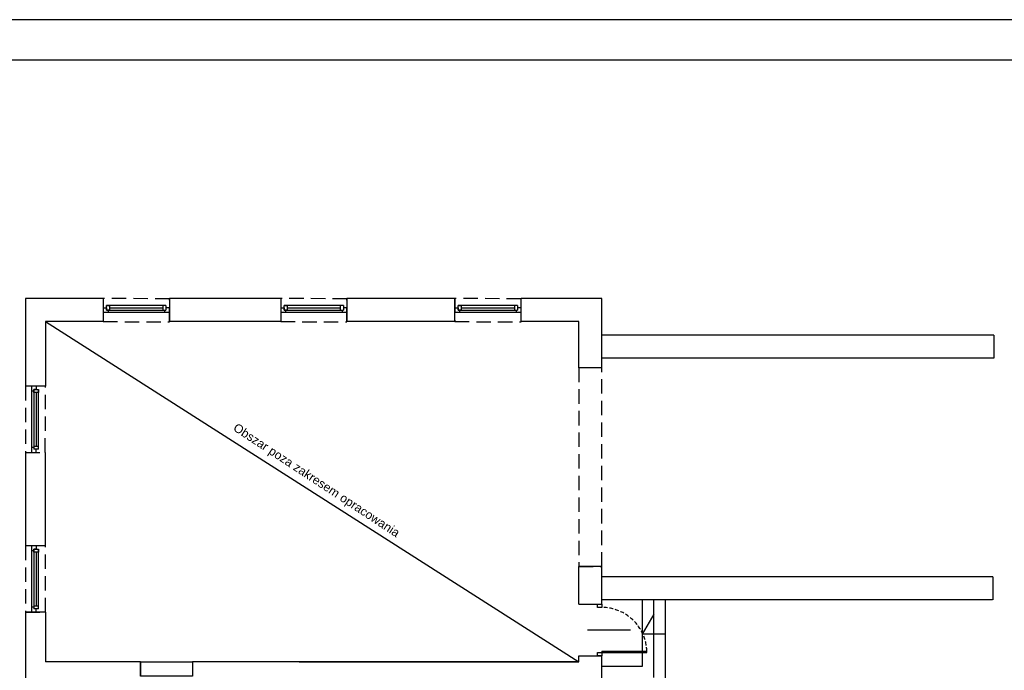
# Model space of a CAD drawing. Header units: millimetres. Extents: x -5941 to 19721, y -9230 to 6433.
# Tile 61 of 204: x 5142 to 6850, y -7196 to -6067. Entities that reach past the tile are written whole.
import ezdxf
from ezdxf.enums import TextEntityAlignment as Align

# ---------------------------------------------------------------- set-up
doc = ezdxf.new("R2010")
doc.units = ezdxf.units.MM
doc.linetypes.add('DASHED', pattern=[0.75, 0.5, -0.25])
for name, color, linetype in [('A_drzwi', 3, 'Continuous'), ('A_okno', 3, 'Continuous'), ('A_opis pom', 1, 'Continuous'), ('A_opis stolarki', 3, 'Continuous'), ('A_SC_MUROWANA_DZIAŁOWA', 42, 'Continuous'), ('A_schody', 3, 'Continuous'), ('A_scianazew', 42, 'Continuous'), ('a_sciany nowe', 2, 'Continuous')]:
    doc.layers.add(name, color=color, linetype=linetype)
doc.styles.add('dar-styl', font='arial.ttf')
doc.styles.get("Standard").update_dxf_attribs({"font": 'arial.ttf'})

# ---------------------------------------------------------------- blocks, each defined once
blk = doc.blocks.new('*U4')
at = {"color": 0}
for p, q in [((0, -6.5), (-88, -6.5)), ((-88, -6.5), (-88, -9.5)), ((0, -9.5), (-88, -9.5)), ((0, -9.5), (0, -6.5))]:
    blk.add_line(p, q, dxfattribs=at)
for points in [[(8, 0), (8, -6.5), (0, -6.5), (0, 0)], [(8, -94.5), (8, -101), (0, -101), (0, -94.5)]]:
    blk.add_lwpolyline(points, close=True, dxfattribs=at)
at = {"color": 0, "linetype": 'DASHED', "ltscale": 15}
blk.add_arc((0, -6.5), 88, 181.9536, 270, dxfattribs=at)
at = {"layer": 'A_opis stolarki'}
blk.add_line((-56.1, -50.5), (27.5, -50.5), dxfattribs=at)
at = {"layer": 'A_opis stolarki', "ltscale": 0.5, "style": 'dar-styl'}
blk.add_attdef('ODPORNOŚĆ_OGNIOWA', text='', height=15, rotation=94.0633, dxfattribs=at).set_placement((-95.9, -56.3), align=Align.TOP_CENTER)
blk.add_attdef('SYMBOL_DRZWI1', text='', height=14, dxfattribs=at).set_placement((-16.8, -50.5), align=Align.BOTTOM_CENTER)
blk.add_attdef('SYMBOL_DRZWI2', text='', height=14, dxfattribs=at).set_placement((-16.8, -53.5), align=Align.TOP_CENTER)

msp = doc.modelspace()

# ---------------------------------------------------------------- linework, layer by layer
for points in [[(3551.557, -9037.467), (7749.802, -9037.467), (7749.802, -6067.467), (3551.557, -6067.467)], [(3701.557, -8967.467), (7679.802, -8967.467), (7679.802, -6137.467), (3701.557, -6137.467)]]:
    msp.add_lwpolyline(points, close=True)
at = {"color": 8, "linetype": 'DASHED', "ltscale": 50}
for points in [[(5287.032, -6551.085), (5287.035, -6591.085), (5402.035, -6591.512), (5402.035, -6551.512)], [(5595.032, -6551.085), (5595.035, -6591.085), (5710.035, -6591.512), (5710.035, -6551.512)], [(5897.032, -6551.085), (5897.035, -6591.085), (6012.035, -6591.512), (6012.035, -6551.512)], [(6152.032, -6671.085), (6112.032, -6671.085), (6112.032, -7016.085), (6152.032, -7016.085)], [(5187.032, -6703.085), (5152.032, -6703.085), (5152.032, -6818.085), (5186.606, -6818.089)], [(5187.032, -6980.085), (5152.032, -6980.085), (5152.032, -7095.085), (5187.032, -7095.089)]]:
    msp.add_lwpolyline(points, close=True, dxfattribs=at)
at = {"layer": 'A_okno', "color": 8}
for p, q in [((5287.032, -6567.086, 0), (5293.032, -6567.086, 0)), ((5295.532, -6575.086, 0), (5287.032, -6575.086, 0)), ((5344.535, -6563.085, -0.023), (5293.032, -6563.086, 0)), ((5293.032, -6571.086, 0), (5293.032, -6563.086, 0)), ((5293.032, -6563.086, 0), (5298.032, -6563.086, 0)), ((5293.032, -6567.086, 0), (5293.032, -6571.086, 0)), ((5293.032, -6571.086, 0), (5344.535, -6571.085, -0.022)), ((5298.032, -6571.086, 0), (5293.032, -6571.086, 0)), ((5295.532, -6571.086, 0), (5295.532, -6575.086, 0)), ((5344.535, -6575.085, -0.022), (5295.532, -6575.086, 0)), ((5298.032, -6563.086, 0), (5298.032, -6566.586, 0)), ((5298.032, -6563.086, 0), (5298.032, -6571.086, 0)), ((5298.032, -6567.086, 0), (5344.535, -6567.085, -0.022)), ((5298.032, -6567.586, 0), (5298.032, -6571.086, 0)), ((5396.035, -6563.085, -0.046), (5344.535, -6563.085, -0.023)), ((5344.535, -6567.085, -0.022), (5391.035, -6567.085, -0.044)), ((5344.535, -6571.085, -0.022), (5396.035, -6571.085, -0.045)), ((5402.035, -6575.085, -0.047), (5344.535, -6575.085, -0.022)), ((5391.035, -6571.085, -0.044), (5391.035, -6563.085, -0.044)), ((5393.535, -6571.085, -0.044), (5393.535, -6575.085, -0.044)), ((5396.035, -6563.085, -0.044), (5396.035, -6571.085, -0.044)), ((5402.035, -6567.085, -0.044), (5396.035, -6567.085, -0.044)), ((5595.032, -6567.086, 0), (5601.032, -6567.086, 0)), ((5603.532, -6575.086, 0), (5595.032, -6575.086, 0)), ((5652.535, -6563.085, -0.023), (5601.032, -6563.086, 0)), ((5601.032, -6571.086, 0), (5601.032, -6563.086, 0)), ((5601.032, -6563.086, 0), (5606.032, -6563.086, 0)), ((5601.032, -6567.086, 0), (5601.032, -6571.086, 0)), ((5601.032, -6571.086, 0), (5652.535, -6571.085, -0.022)), ((5606.032, -6571.086, 0), (5601.032, -6571.086, 0)), ((5603.532, -6571.086, 0), (5603.532, -6575.086, 0)), ((5652.535, -6575.085, -0.022), (5603.532, -6575.086, 0)), ((5606.032, -6563.086, 0), (5606.032, -6566.586, 0)), ((5606.032, -6563.086, 0), (5606.032, -6571.086, 0)), ((5606.032, -6567.086, 0), (5652.535, -6567.085, -0.022)), ((5606.032, -6567.586, 0), (5606.032, -6571.086, 0)), ((5704.035, -6563.085, -0.046), (5652.535, -6563.085, -0.023)), ((5652.535, -6567.085, -0.022), (5699.035, -6567.085, -0.044)), ((5652.535, -6571.085, -0.022), (5704.035, -6571.085, -0.045)), ((5710.035, -6575.085, -0.047), (5652.535, -6575.085, -0.022)), ((5699.035, -6571.085, -0.044), (5699.035, -6563.085, -0.044)), ((5701.535, -6571.085, -0.044), (5701.535, -6575.085, -0.044)), ((5704.035, -6563.085, -0.044), (5704.035, -6571.085, -0.044)), ((5710.035, -6567.085, -0.044), (5704.035, -6567.085, -0.044)), ((5897.032, -6567.086, 0), (5903.032, -6567.086, 0)), ((5905.532, -6575.086, 0), (5897.032, -6575.086, 0)), ((5954.535, -6563.085, -0.023), (5903.032, -6563.086, 0)), ((5903.032, -6571.086, 0), (5903.032, -6563.086, 0)), ((5903.032, -6563.086, 0), (5908.032, -6563.086, 0)), ((5903.032, -6567.086, 0), (5903.032, -6571.086, 0)), ((5903.032, -6571.086, 0), (5954.535, -6571.085, -0.022)), ((5908.032, -6571.086, 0), (5903.032, -6571.086, 0)), ((5905.532, -6571.086, 0), (5905.532, -6575.086, 0)), ((5954.535, -6575.085, -0.022), (5905.532, -6575.086, 0)), ((5908.032, -6563.086, 0), (5908.032, -6566.586, 0)), ((5908.032, -6563.086, 0), (5908.032, -6571.086, 0)), ((5908.032, -6567.086, 0), (5954.535, -6567.085, -0.022)), ((5908.032, -6567.586, 0), (5908.032, -6571.086, 0)), ((6006.035, -6563.085, -0.046), (5954.535, -6563.085, -0.023)), ((5954.535, -6567.085, -0.022), (6001.035, -6567.085, -0.044)), ((5954.535, -6571.085, -0.022), (6006.035, -6571.085, -0.045)), ((6012.035, -6575.085, -0.047), (5954.535, -6575.085, -0.022)), ((6001.035, -6571.085, -0.044), (6001.035, -6563.085, -0.044)), ((6003.535, -6571.085, -0.044), (6003.535, -6575.085, -0.044)), ((6006.035, -6563.085, -0.044), (6006.035, -6571.085, -0.044)), ((6012.035, -6567.085, -0.044), (6006.035, -6567.085, -0.044)), ((5163.032, -6711.586, 0), (5163.032, -6703.086, 0)), ((5167.032, -6711.586, 0), (5163.032, -6711.586, 0)), ((5163.032, -6760.589, -0.022), (5163.032, -6711.586, 0)), ((5167.032, -6709.086, 0), (5175.032, -6709.086, 0)), ((5167.032, -6714.086, 0), (5167.032, -6709.086, 0)), ((5171.032, -6709.086, 0), (5167.032, -6709.086, 0)), ((5167.032, -6709.086, 0), (5167.032, -6760.589, -0.022)), ((5171.032, -6703.086, 0), (5171.032, -6709.086, 0)), ((5175.032, -6760.589, -0.023), (5175.032, -6709.086, 0)), ((5175.032, -6709.086, 0), (5175.032, -6714.086, 0)), ((5170.532, -6714.086, 0), (5167.032, -6714.086, 0)), ((5175.032, -6714.086, 0), (5167.032, -6714.086, 0)), ((5171.032, -6714.086, 0), (5171.032, -6760.589, -0.022)), ((5175.032, -6714.086, 0), (5171.532, -6714.086, 0)), ((5163.032, -6818.089, -0.047), (5163.032, -6760.589, -0.022)), ((5167.032, -6760.589, -0.022), (5167.032, -6812.089, -0.045)), ((5171.032, -6760.589, -0.022), (5171.032, -6807.089, -0.044)), ((5175.032, -6812.089, -0.046), (5175.032, -6760.589, -0.023)), ((5167.032, -6809.589, -0.044), (5163.032, -6809.589, -0.044)), ((5167.032, -6807.089, -0.044), (5175.032, -6807.089, -0.044)), ((5175.032, -6812.089, -0.044), (5167.032, -6812.089, -0.044)), ((5171.032, -6818.089, -0.044), (5171.032, -6812.089, -0.044)), ((5163.032, -6988.586, 0), (5163.032, -6980.086, 0)), ((5167.032, -6986.086, 0), (5175.032, -6986.086, 0)), ((5167.032, -6991.086, 0), (5167.032, -6986.086, 0)), ((5171.032, -6986.086, 0), (5167.032, -6986.086, 0)), ((5167.032, -6986.086, 0), (5167.032, -7037.589, -0.022)), ((5171.032, -6980.086, 0), (5171.032, -6986.086, 0)), ((5175.032, -7037.589, -0.023), (5175.032, -6986.086, 0)), ((5175.032, -6986.086, 0), (5175.032, -6991.086, 0)), ((5167.032, -6988.586, 0), (5163.032, -6988.586, 0)), ((5163.032, -7037.589, -0.022), (5163.032, -6988.586, 0)), ((5170.532, -6991.086, 0), (5167.032, -6991.086, 0)), ((5175.032, -6991.086, 0), (5167.032, -6991.086, 0)), ((5171.032, -6991.086, 0), (5171.032, -7037.589, -0.022)), ((5175.032, -6991.086, 0), (5171.532, -6991.086, 0)), ((5163.032, -7095.089, -0.047), (5163.032, -7037.589, -0.022)), ((5167.032, -7037.589, -0.022), (5167.032, -7089.089, -0.045)), ((5171.032, -7037.589, -0.022), (5171.032, -7084.089, -0.044)), ((5175.032, -7089.089, -0.046), (5175.032, -7037.589, -0.023)), ((5167.032, -7086.589, -0.044), (5163.032, -7086.589, -0.044)), ((5167.032, -7084.089, -0.044), (5175.032, -7084.089, -0.044)), ((5175.032, -7089.089, -0.044), (5167.032, -7089.089, -0.044)), ((5171.032, -7095.089, -0.044), (5171.032, -7089.089, -0.044))]:
    msp.add_line(p, q, dxfattribs=at)
at = {"layer": 'A_SC_MUROWANA_DZIAŁOWA', "color": 8}
for p, q in [((5187.032, -6591.085), (6112.032, -7181.085)), ((5352.032, -7181.085), (5187.032, -7181.085)), ((6112.032, -7181.085), (5442.032, -7181.085))]:
    msp.add_line(p, q, dxfattribs=at)
for points in [[(6112.032, -7081.085), (6152.032, -7081.085)], [(6112.032, -7171.085), (6152.032, -7171.085)], [(5352.032, -7181.085), (5352.032, -7206.085)], [(5442.032, -7181.085), (5442.032, -7206.085)], [(5627.032, -7181.085), (6112.032, -7181.085)]]:
    msp.add_lwpolyline(points, dxfattribs=at)
at = {"layer": 'A_schody', "color": 8}
for p, q in [((6832.28, -6614.627), (6152.032, -6614.627)), ((6832.28, -6614.627), (6832.28, -6654.627)), ((6832.091, -6654.627), (6152.032, -6654.627)), ((6830.299, -7033.627), (6152.032, -7033.627)), ((6830.299, -7033.627), (6152.032, -7033.627)), ((6830.299, -7033.627), (6830.299, -7073.627)), ((6830.11, -7073.627), (6152.032, -7073.627)), ((6222.527, -7088.627), (6222.527, -7073.627)), ((6222.527, -7188.627), (6222.527, -7088.627)), ((6242.527, -7208.627), (6242.527, -7073.627)), ((6262.527, -7228.627), (6262.527, -7073.627)), ((6222.527, -7133.334), (6243.131, -7098.735)), ((6262.527, -7133.334), (6222.527, -7133.334)), ((6152.527, -7188.627), (6222.527, -7188.627))]:
    msp.add_line(p, q, dxfattribs=at)
at = {"layer": 'A_scianazew', "color": 8}
for p, q in [((5152.032, -6551.085), (5152.032, -6703.085)), ((5287.032, -6551.085), (5152.032, -6551.085)), ((5595.032, -6551.085), (5402.032, -6551.085)), ((5897.032, -6551.085), (5710.032, -6551.085)), ((5897.032, -6591.085), (5897.032, -6551.085)), ((6152.032, -6551.085), (6012.032, -6551.085)), ((6012.032, -6591.085), (6012.032, -6551.085)), ((6152.032, -6671.085), (6152.032, -6551.085)), ((5287.032, -6591.085), (5187.032, -6591.085)), ((5595.032, -6591.085), (5402.032, -6591.085)), ((5897.032, -6591.085), (5710.032, -6591.085)), ((6112.032, -6591.085), (6012.032, -6591.085)), ((6112.032, -6671.085), (6112.032, -6591.085)), ((6152.032, -6671.085), (6112.032, -6671.085)), ((5187.032, -6703.085), (5152.032, -6703.085)), ((5152.032, -6818.085), (5152.032, -6980.085)), ((5186.606, -6818.085), (5186.606, -6980.085)), ((5187.032, -6980.085), (5152.032, -6980.085)), ((6112.032, -7081.085), (6112.032, -7016.085)), ((6152.032, -7016.085), (6112.032, -7016.085)), ((6152.032, -7081.085), (6152.032, -7016.085)), ((5152.032, -7095.085), (5152.032, -7278.085)), ((5187.032, -7095.085), (5152.032, -7095.085)), ((6112.032, -7181.085), (6112.032, -7171.085)), ((6152.032, -7356.085), (6152.032, -7171.085))]:
    msp.add_line(p, q, dxfattribs=at)
for points in [[(5287.032, -6551.085), (5287.032, -6591.085)], [(5402.032, -6551.085), (5402.032, -6591.085)], [(5595.032, -6551.085), (5595.032, -6591.085)], [(5710.032, -6551.085), (5710.032, -6591.085)], [(5187.032, -6591.085), (5187.032, -6703.085)], [(5187.032, -7095.085), (5187.032, -7181.085)]]:
    msp.add_lwpolyline(points, dxfattribs=at)
at = {"layer": 'a_sciany nowe', "color": 8}
msp.add_lwpolyline([(5352.032, -7181.085), (5442.032, -7181.085), (5442.032, -7206.085), (5352.032, -7206.085)], close=True, dxfattribs=at)

# ---------------------------------------------------------------- block references
at = {"layer": 'A_drzwi', "color": 8, "xscale": 0.8910891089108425, "yscale": 0.8910891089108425, "zscale": 0.8910891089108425, "rotation": 180}
msp.add_blockref('*U4', (6152.032, -7171.085), dxfattribs=at)

# ---------------------------------------------------------------- texts
at = {"layer": 'A_opis pom', "color": 8, "insert": (5519.589, -6766.291, 0.092), "char_height": 15, "width": 473.91002, "attachment_point": 1, "rotation": 326.658431}
msp.add_mtext('Obszar poza zakresem opracowania', dxfattribs=at)

doc.saveas('drawing.dxf')
